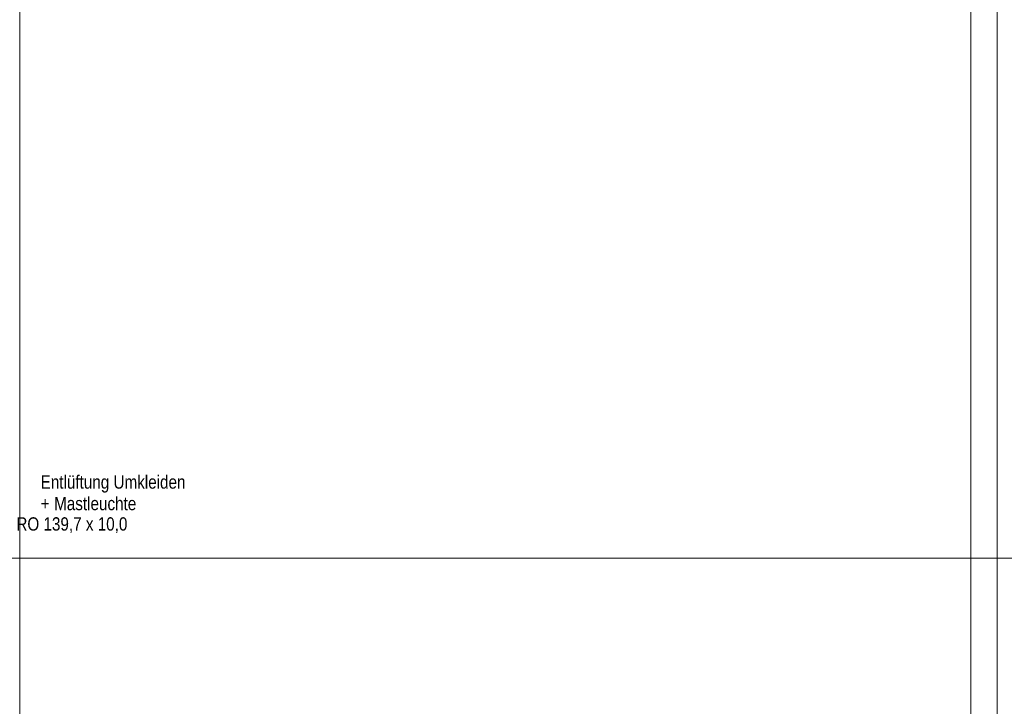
# Model space of a CAD drawing. Extents: x -720 to 300, y 62 to 1112.
# Tile 46 of 60: x -453 to -304, y 812 to 916. Entities that reach past the tile are written whole.
import ezdxf
from ezdxf.lldxf.tags import DXFTag

# ---------------------------------------------------------------- set-up
doc = ezdxf.new("R2010")
doc.units = 0
doc.layers.get('0').update_dxf_attribs({"lineweight": 13})
doc.layers.add('60- 61 allgemeine Ausstattung- 4 Terrassen', color=9, linetype='Continuous', lineweight=9, true_color=0x808080)
doc.layers.add('70 -72 Beschriftung- 1 Beschriftung allgemein', color=7, linetype='Continuous', lineweight=9, true_color=0xff6633)
doc.layers.add('70 -71 Achsen- 1 Gebäudeachsen', color=7, linetype='STRICHPUNKT2-A06DN9U3MF', lineweight=18)
doc.styles.get("Standard").update_dxf_attribs({"font": 'ARIALN.TTF'})
tags = doc.linetypes.add('STRICHPUNKT2-A06DN9U3MF', pattern=[12.7, 6.35, -3.175, 0, -3.175]).pattern_tags.tags
tags[10:11] = [DXFTag(74, 4), DXFTag(75, 0), DXFTag(340, '0'), DXFTag(46, 0.0), DXFTag(50, 0.0), DXFTag(44, 0.0), DXFTag(45, 0.0)]
tags[8:9] = [DXFTag(74, 4), DXFTag(75, 0), DXFTag(340, '0'), DXFTag(46, 0.0), DXFTag(50, 0.0), DXFTag(44, 0.0), DXFTag(45, 0.0)]
tags[6:7] = [DXFTag(74, 4), DXFTag(75, 0), DXFTag(340, '0'), DXFTag(46, 0.0), DXFTag(50, 0.0), DXFTag(44, 0.0), DXFTag(45, 0.0)]
tags[4:5] = [DXFTag(74, 4), DXFTag(75, 0), DXFTag(340, '0'), DXFTag(46, 0.0), DXFTag(50, 0.0), DXFTag(44, 0.0), DXFTag(45, 0.0)]

# ---------------------------------------------------------------- blocks, each defined once
blk = doc.blocks.new('Referenz-A06DN9U5MF')
at = {"layer": '60- 61 allgemeine Ausstattung- 4 Terrassen', "color": 0, "linetype": 'Continuous', "ltscale": 0.13}
for p, q in [((-452.85, 1003.91), (-452.85, 770.91)), ((-308.85, 770.91), (-308.85, 1003.91))]:
    blk.add_line(p, q, dxfattribs=at)
at = {"layer": '70 -71 Achsen- 1 Gebäudeachsen', "color": 0, "linetype": 'STRICHPUNKT2-A06DN9U3MF', "ltscale": 0.18}
for p, q in [((-304.85, 1084.85), (-304.85, 85.41)), ((-682.49, 834.91), (76.46, 834.91))]:
    blk.add_line(p, q, dxfattribs=at)
at = {"layer": '70 -72 Beschriftung- 1 Beschriftung allgemein', "color": 0, "linetype": 'Continuous', "ltscale": 0.13, "char_height": 2.0138, "attachment_point": 1}
for s, insert in [('{\\fArial Narrow;Entlüftung}', (-449.68, 847.44)), ('{\\fArial Narrow;Umkleiden}', (-438.65, 847.44)), ('{\\fArial Narrow;+}', (-449.68, 844.18)), ('{\\fArial Narrow;Mastleuchte}', (-447.64, 844.18)), ('{\\fArial Narrow;RO 139,7 x 10,0}', (-453.35, 841.09))]:
    blk.add_mtext(s, dxfattribs=dict(at, insert=insert))

msp = doc.modelspace()

# ---------------------------------------------------------------- block references
at = {"color": 8, "lineweight": 13, "ltscale": 0.13, "true_color": 0x808080}
msp.add_blockref('Referenz-A06DN9U5MF', (0, 0), dxfattribs=at)

doc.saveas('drawing.dxf')
